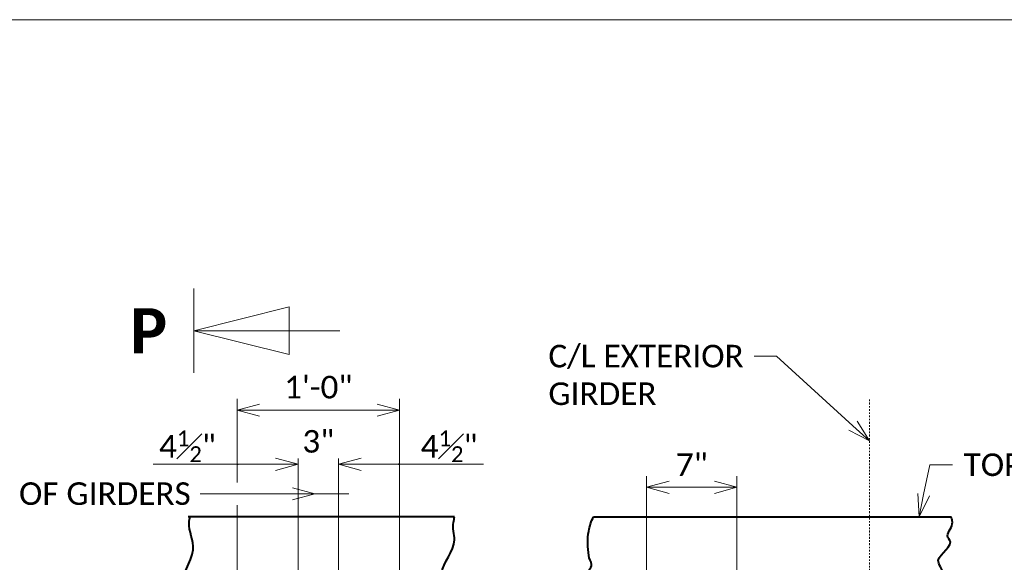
# Model space of a CAD drawing. Extents: x -241 to 956, y -254 to 252.
# Tile 12 of 14: x 223 to 288, y 216 to 252. Entities that reach past the tile are written whole.
import ezdxf
from ezdxf import colors
from ezdxf.entities.mleader import LeaderData, LeaderLine
from ezdxf.enums import TextEntityAlignment as Align
from ezdxf.math import Vec2, Vec3

# ---------------------------------------------------------------- set-up
doc = ezdxf.new("R2010")
doc.units = 0
doc.header["$MEASUREMENT"] = 0
doc.linetypes.add('Wisdot4', pattern=[0.28125, 0.125, -0.0625, 0.03125, -0.0625])
for name, color, linetype, lineweight in [('B_ANNO', 7, 'Continuous', 18), ('B_ANNO_DIM', 7, 'Continuous', 18), ('B_ANNO_SYMB', 7, 'Continuous', 18), ('B_ANNO_TEXT', 7, 'Continuous', 18), ('B_CNTR', 1, 'Wisdot4', 18), ('B_CONC_DECK', 1, 'Continuous', 40)]:
    doc.layers.add(name, color=color, linetype=linetype, lineweight=lineweight)
doc.layers.add('B_ANNO_NOPLOT', color=47, linetype='Continuous', lineweight=18, plot=False)
doc.styles.add('Annotative', font='calibri.ttf', dxfattribs={"height": 0.0625})
doc.styles.add('Title', font='calibrib.ttf', dxfattribs={"height": 0.125})
doc.dimstyles.new('Annotative', dxfattribs={"dimscale": 0, "dimtxt": 0.0625, "dimasz": 0.0625, "dimexe": 0.03125, "dimexo": 0.03125, "dimgap": 0.03125, "dimtad": 1, "dimdec": 3, "dimzin": 3, "dimdsep": 46, "dimlunit": 4, "dimtxsty": 'Annotative', "dimblk": 'OPEN30', "dimcen": 0.03125, "dimclrd": 256, "dimclre": 256, "dimclrt": 256, "dimaunit": 1, "dimadec": 0, "dimazin": 0, "dimtfac": 0.75, "dimtdec": 3, "dimtofl": 0, "dimtmove": 0, "dimatfit": 3, "dimldrblk": 'OPEN30', "dimfxl": 1, "dimtfill": 1, "dimfrac": 1, "dimtolj": 1, "dimtzin": 0, "dimlwd": -1, "dimlwe": -1, "dimarcsym": 0})

# ---------------------------------------------------------------- blocks, each defined once
blk = doc.blocks.new('*U5')
at = {"layer": 'B_ANNO', "lineweight": 13}
for p, q in [((1.5, -1.403999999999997), (1.500000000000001, 1.404000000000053)), ((1.5, 2.82380124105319e-14), (4.664999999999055, 0.7912500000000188)), ((4.664999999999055, 0.7912500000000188), (4.664999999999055, -0.7912500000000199)), ((6.352999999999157, 2.76436913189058e-14), (1.5, 2.82380124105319e-14)), ((4.664999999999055, -0.7912500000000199), (1.5, 2.82380124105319e-14))]:
    blk.add_line(p, q, dxfattribs=at)
at = {"style": 'Title'}
blk.add_attdef('A', text='', height=1.5, dxfattribs=at).set_placement((2.220446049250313e-16, 2.842170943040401e-14), align=Align.MIDDLE_CENTER)
blk = doc.blocks.new('_Open30')
at = {"color": 0, "linetype": 'ByBlock', "lineweight": -2}
for p, q in [((-1, 0.26794919), (0, 0)), ((0, 0), (-1, -0.26794919)), ((0, 0), (-1, 0))]:
    blk.add_line(p, q, dxfattribs=at)
blk = doc.blocks.new('*D497')
at = {"layer": 'B_ANNO_DIM', "transparency": 16777216}
for p, q in [((264.2281610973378, 214.5176378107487), (264.2281610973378, 221.661799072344)), ((270.2360360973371, 212.5089858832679), (270.2360360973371, 221.661799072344)), ((265.7281610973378, 220.911799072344), (268.7360360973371, 220.911799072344))]:
    blk.add_line(p, q, dxfattribs=at)
at = {"layer": 'Defpoints', "color": 0, "transparency": 16777216}
for p in [(270.2360360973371, 220.911799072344), (264.2281610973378, 213.7676378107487), (270.2360360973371, 211.7589858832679)]:
    blk.add_point(p, dxfattribs=at)
at = {"layer": 'B_ANNO_DIM', "transparency": 16777216, "xscale": 1.5, "yscale": 1.5, "zscale": 1.5, "rotation": 180}
blk.add_blockref('_Open30', (264.2281610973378, 220.911799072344), dxfattribs=at)
at = {"layer": 'B_ANNO_DIM', "transparency": 16777216, "xscale": 1.5, "yscale": 1.5, "zscale": 1.5}
blk.add_blockref('_Open30', (270.2360360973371, 220.911799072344), dxfattribs=at)
at = {"layer": 'B_ANNO_DIM', "transparency": 16777216, "insert": (267.2320985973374, 222.4152606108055), "char_height": 1.5, "attachment_point": 5, "style": 'Annotative', "bg_fill": 3, "box_fill_scale": 1.25, "bg_fill_color": 256, "bg_fill_true_color": 13158600, "bg_fill_transparency": 0}
blk.add_mtext('\\A1;7"', dxfattribs=at)
blk = doc.blocks.new('*D503')
at = {"layer": 'B_ANNO_DIM'}
for p, q in [((237.017036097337, 221.2314212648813), (237.017036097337, 226.7949858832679)), ((247.8170360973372, 212.5221108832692), (247.8170360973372, 226.7949858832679)), ((238.517036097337, 226.0449858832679), (246.3170360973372, 226.0449858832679)), ((237.017036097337, 213.2192358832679), (237.017036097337, 219.7314212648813))]:
    blk.add_line(p, q, dxfattribs=at)
at = {"layer": 'Defpoints', "color": 0}
for p in [(247.8170360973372, 226.0449858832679), (237.017036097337, 212.4692358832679), (247.8170360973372, 211.7721108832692)]:
    blk.add_point(p, dxfattribs=at)
at = {"layer": 'B_ANNO_DIM', "xscale": 1.5, "yscale": 1.5, "zscale": 1.5, "rotation": 180}
blk.add_blockref('_Open30', (237.017036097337, 226.0449858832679), dxfattribs=at)
at = {"layer": 'B_ANNO_DIM', "xscale": 1.5, "yscale": 1.5, "zscale": 1.5}
blk.add_blockref('_Open30', (247.8170360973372, 226.0449858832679), dxfattribs=at)
at = {"layer": 'B_ANNO_DIM', "insert": (242.4170360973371, 227.5634474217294), "char_height": 1.5, "attachment_point": 5, "style": 'Annotative', "bg_fill": 3, "box_fill_scale": 1.25, "bg_fill_color": 256, "bg_fill_true_color": 13158600, "bg_fill_transparency": 0}
blk.add_mtext('\\A1;1\'-0"', dxfattribs=at)
blk = doc.blocks.new('*D501')
at = {"layer": 'B_ANNO_DIM', "transparency": 16777216}
for p, q in [((241.0670360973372, 212.5221108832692), (241.0670360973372, 223.190844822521)), ((243.767036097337, 212.5221108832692), (243.767036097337, 223.190844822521)), ((239.5670360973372, 222.440844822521), (238.0670360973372, 222.440844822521)), ((245.267036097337, 222.440844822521), (246.767036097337, 222.440844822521))]:
    blk.add_line(p, q, dxfattribs=at)
at = {"layer": 'Defpoints', "color": 0, "transparency": 16777216}
for p in [(243.767036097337, 222.440844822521), (241.0670360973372, 211.7721108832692), (243.767036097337, 211.7721108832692)]:
    blk.add_point(p, dxfattribs=at)
at = {"layer": 'B_ANNO_DIM', "transparency": 16777216, "xscale": 1.5, "yscale": 1.5, "zscale": 1.5}
blk.add_blockref('_Open30', (241.0670360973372, 222.440844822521), dxfattribs=at)
at = {"layer": 'B_ANNO_DIM', "transparency": 16777216, "xscale": 1.5, "yscale": 1.5, "zscale": 1.5, "rotation": 180}
blk.add_blockref('_Open30', (243.767036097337, 222.440844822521), dxfattribs=at)
at = {"layer": 'B_ANNO_DIM', "transparency": 16777216, "insert": (242.4170360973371, 223.9593063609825), "char_height": 1.5, "attachment_point": 5, "style": 'Annotative', "bg_fill": 3, "box_fill_scale": 1.25, "bg_fill_color": 256, "bg_fill_true_color": 13158600, "bg_fill_transparency": 0}
blk.add_mtext('\\A1;3"', dxfattribs=at)
blk = doc.blocks.new('*U386')
at = {"layer": 'B_ANNO_NOPLOT', "flags": 128}
blk.add_lwpolyline([(0, 0), (-1.005828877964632e-07, 252.0001260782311), (323.9278245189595, 252.0001261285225), (323.9278245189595, 238.8552806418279), (378.0001888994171, 238.8552806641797), (378.0001889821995, 40.49962555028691), (316.5709110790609, 40.49962553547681), (316.5709110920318, 1.229344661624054e-07)], close=True, dxfattribs=at)
blk = doc.blocks.new('*U366')
at = {"layer": 'B_ANNO_NOPLOT', "flags": 128}
blk.add_lwpolyline([(0, 0), (-1.005828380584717e-07, 252.000000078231), (323.9276625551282, 252.0000001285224), (323.9276625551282, 238.8551612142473), (377.999999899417, 238.855161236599), (377.9999999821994, 40.49960530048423), (316.5707527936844, 40.49960528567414), (316.5707528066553, 1.229344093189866e-07)], close=True, dxfattribs=at)
blk = doc.blocks.new('*U494')
at = {"layer": 'B_ANNO_NOPLOT', "flags": 128}
blk.add_lwpolyline([(0, 0), (-1.005828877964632e-07, 252.0001260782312), (323.9278245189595, 252.0001261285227), (323.9278245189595, 238.855280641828), (378.0001888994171, 238.8552806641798), (378.0001889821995, 40.49962555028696), (316.5709110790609, 40.49962553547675), (316.5709110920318, 1.229345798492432e-07)], close=True, dxfattribs=at)
at = {"layer": 'B_CNTR'}
blk.add_line((279.0492860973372, 178.8143904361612), (279.0492860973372, 226.8122768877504), dxfattribs=at)
at = {"layer": 'B_CONC_DECK'}
blk.add_line((251.4695360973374, 218.9589858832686), (233.7759110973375, 218.9589858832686), dxfattribs=at)
for points, knots in [([(232.3332860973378, 172.2628608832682), (232.7072961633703, 173.3580173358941), (233.0303443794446, 174.4600933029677), (233.3090360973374, 175.5808608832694), (233.4540313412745, 176.1639638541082), (233.5839274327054, 176.7469825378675), (233.6994110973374, 177.3373608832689), (233.8428878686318, 178.0708462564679), (233.9461704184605, 178.8071486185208), (234.0245360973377, 179.5491108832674), (234.1408704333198, 180.6505584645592), (234.1235590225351, 181.7695968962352), (234.0897860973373, 182.8671108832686), (234.0396930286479, 184.4949782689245), (233.3827395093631, 186.1187164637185), (233.4391610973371, 187.746235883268), (233.5000209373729, 189.5017797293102), (233.9877532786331, 191.2566621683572), (234.0897860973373, 193.0157358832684), (234.1786259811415, 194.5473597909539), (234.2028737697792, 196.0962395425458), (234.284786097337, 197.6346108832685), (234.3519991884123, 198.8969201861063), (234.943478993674, 200.1735038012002), (234.675161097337, 201.4078608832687), (234.4463327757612, 202.4605519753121), (234.1187415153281, 203.4910265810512), (233.829536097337, 204.5304858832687), (233.636219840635, 205.2253012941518), (233.4345185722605, 205.9108222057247), (233.2437860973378, 206.6121108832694), (233.0181674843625, 207.4416695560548), (232.8822278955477, 208.2997657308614), (232.9186610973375, 209.1493608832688), (232.9530582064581, 209.9514758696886), (233.0602835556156, 210.7539626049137), (233.1140360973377, 211.5564858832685), (233.1734751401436, 212.4439083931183), (233.1848200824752, 213.336893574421), (233.2437860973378, 214.2238608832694), (233.302833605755, 215.1120540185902), (233.9984356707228, 215.8806758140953), (234.0897860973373, 216.7607358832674), (234.1526482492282, 217.3663430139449), (233.7977061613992, 217.975943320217), (233.829536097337, 218.5824858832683), (233.8363808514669, 218.7129176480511), (233.8542820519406, 218.8429329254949), (233.894411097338, 218.9728608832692)], [0, 0, 0, 0, 0.07294632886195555, 0.07294632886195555, 0.07294632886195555, 0.1108981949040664, 0.1108981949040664, 0.1108981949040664, 0.1580495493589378, 0.1580495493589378, 0.1580495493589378, 0.2280460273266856, 0.2280460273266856, 0.2280460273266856, 0.3318670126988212, 0.3318670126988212, 0.3318670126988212, 0.4438547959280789, 0.4438547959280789, 0.4438547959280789, 0.541362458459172, 0.541362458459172, 0.541362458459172, 0.6213722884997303, 0.6213722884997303, 0.6213722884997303, 0.689606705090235, 0.689606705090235, 0.689606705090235, 0.7352172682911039, 0.7352172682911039, 0.7352172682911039, 0.7891702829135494, 0.7891702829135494, 0.7891702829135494, 0.840108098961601, 0.840108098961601, 0.840108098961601, 0.8964346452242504, 0.8964346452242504, 0.8964346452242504, 0.9528390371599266, 0.9528390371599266, 0.9528390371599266, 0.9916533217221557, 0.9916533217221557, 0.9916533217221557, 1, 1, 1, 1]), ([(250.2886610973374, 172.3809858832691), (250.2886610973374, 172.6886108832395), (250.2886610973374, 172.996235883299), (250.2886610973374, 173.3038608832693), (250.2886610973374, 173.6466913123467), (250.5534566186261, 173.9403306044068), (250.6137860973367, 174.2796108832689), (250.6483333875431, 174.4738975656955), (250.6739601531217, 174.6689222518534), (250.6786610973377, 174.8649858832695), (250.6921732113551, 175.428539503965), (250.6134645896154, 175.993073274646), (250.6137860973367, 176.556610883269), (250.6142336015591, 177.3409947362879), (250.8698391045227, 178.1218811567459), (250.874036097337, 178.898485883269), (250.8789102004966, 179.8003820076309), (250.0868866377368, 180.6053853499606), (250.0284110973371, 181.5009858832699), (249.9568516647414, 182.5969768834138), (250.4867901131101, 183.7171443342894), (250.4836610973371, 184.8186108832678), (250.4792500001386, 186.3713917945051), (249.3543234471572, 187.911829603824), (249.5079110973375, 189.4374858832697), (249.6309579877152, 190.6597668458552), (251.0145755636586, 191.5749794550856), (251.1991610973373, 192.820360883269), (251.3772201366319, 194.0217086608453), (251.4676646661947, 195.2606707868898), (251.3945360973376, 196.4634858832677), (251.3417873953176, 197.3310939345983), (251.0559428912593, 198.1986979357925), (251.0041610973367, 199.0659858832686), (250.9471307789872, 200.0211808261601), (251.4698999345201, 200.9764729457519), (251.4594110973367, 201.9283608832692), (251.450178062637, 202.7662816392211), (250.6611290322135, 203.5167197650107), (250.6137860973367, 204.3354858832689), (250.5514213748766, 205.4140443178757), (251.4206824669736, 206.5058454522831), (251.4594110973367, 207.5882358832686), (251.4978243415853, 208.6618118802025), (250.4699359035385, 209.7320044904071), (250.4836610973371, 210.7757358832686), (250.4932516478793, 211.505048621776), (251.8121021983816, 211.9777124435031), (251.8497860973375, 212.6623608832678), (251.895445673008, 213.4919129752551), (250.4925120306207, 214.3347242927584), (250.6137860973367, 215.1996108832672), (250.7155346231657, 215.9252477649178), (251.4250340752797, 216.6403533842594), (251.4594110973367, 217.4113608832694), (251.476439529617, 217.7932743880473), (251.3181536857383, 218.1990461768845), (251.3945360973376, 218.5824858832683), (251.4195360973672, 218.7079858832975), (251.4445360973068, 218.8334858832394), (251.4695360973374, 218.9589858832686)], [0, 0, 0, 0, 0.01895881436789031, 0.01895881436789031, 0.01895881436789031, 0.0400873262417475, 0.0400873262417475, 0.0400873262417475, 0.05218643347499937, 0.05218643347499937, 0.05218643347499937, 0.08696338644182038, 0.08696338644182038, 0.08696338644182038, 0.1353691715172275, 0.1353691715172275, 0.1353691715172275, 0.1915843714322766, 0.1915843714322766, 0.1915843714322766, 0.2603777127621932, 0.2603777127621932, 0.2603777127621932, 0.3573584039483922, 0.3573584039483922, 0.3573584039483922, 0.4350545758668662, 0.4350545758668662, 0.4350545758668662, 0.5100036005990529, 0.5100036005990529, 0.5100036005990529, 0.5640654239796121, 0.5640654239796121, 0.5640654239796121, 0.6236068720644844, 0.6236068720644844, 0.6236068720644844, 0.676019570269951, 0.676019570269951, 0.676019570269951, 0.7450626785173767, 0.7450626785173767, 0.7450626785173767, 0.8135435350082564, 0.8135435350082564, 0.8135435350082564, 0.8613948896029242, 0.8613948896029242, 0.8613948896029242, 0.9193738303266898, 0.9193738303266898, 0.9193738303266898, 0.9680179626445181, 0.9680179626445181, 0.9680179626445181, 0.9921135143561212, 0.9921135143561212, 0.9921135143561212, 1, 1, 1, 1]), ([(260.4162860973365, 211.7717358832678), (260.7132100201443, 212.0912657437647), (260.9041878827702, 212.5145911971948), (260.8385360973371, 212.8577358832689), (260.8089900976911, 213.0121650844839), (260.6383972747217, 213.152979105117), (260.5782860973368, 213.312985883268), (260.379328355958, 213.842581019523), (260.2162654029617, 214.4710703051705), (260.1882860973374, 215.0042358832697), (260.1742171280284, 215.2723301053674), (260.5991963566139, 215.5151282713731), (260.5782860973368, 215.7849858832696), (260.5634946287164, 215.9758773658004), (260.402603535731, 216.1701808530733), (260.3832860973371, 216.3707358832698), (260.3323958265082, 216.8990823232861), (260.2840477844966, 217.4636377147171), (260.3832860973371, 217.9971108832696), (260.4452915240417, 218.3304320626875), (260.5494319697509, 218.6487084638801), (260.7110360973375, 218.9589858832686)], [0, 0, 0, 0, 0.1541703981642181, 0.1541703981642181, 0.1541703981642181, 0.2235534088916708, 0.2235534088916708, 0.2235534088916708, 0.4531993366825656, 0.4531993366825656, 0.4531993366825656, 0.5686733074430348, 0.5686733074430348, 0.5686733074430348, 0.6503571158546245, 0.6503571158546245, 0.6503571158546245, 0.865546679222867, 0.865546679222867, 0.865546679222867, 1, 1, 1, 1]), ([(285.0699110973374, 172.3809858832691), (284.9799513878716, 172.7123152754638), (284.940773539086, 173.0451765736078), (284.9424110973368, 173.3766108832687), (284.9445570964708, 173.8109513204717), (285.0400477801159, 174.2462511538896), (285.1374110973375, 174.6774858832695), (285.2063497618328, 174.9828241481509), (285.5428717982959, 175.2342645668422), (285.5277860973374, 175.5231108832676), (285.5177867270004, 175.7145690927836), (285.4197781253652, 175.9153395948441), (285.3327860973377, 176.1088608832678), (285.1769533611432, 176.4555242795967), (285.0040922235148, 176.7635259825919), (284.8122860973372, 177.0846108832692), (284.7558835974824, 177.1790290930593), (284.5670281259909, 177.2360789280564), (284.5520360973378, 177.2796108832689), (284.5498867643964, 177.2858518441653), (284.5555497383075, 177.2180404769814), (284.5554110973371, 177.2331108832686), (284.5372715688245, 179.2048944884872), (284.2791410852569, 181.3442669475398), (284.3570360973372, 183.3298608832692), (284.4021766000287, 184.4805213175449), (284.8130131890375, 185.7119412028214), (285.1374110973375, 186.7776108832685), (285.5143452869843, 188.0158658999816), (286.9149920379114, 189.1697912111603), (287.1541610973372, 190.3558608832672), (287.2951267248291, 191.0549272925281), (285.9086738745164, 191.6475608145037), (285.9181610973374, 192.4374858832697), (285.928387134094, 193.2889260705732), (286.1340574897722, 194.1708734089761), (286.1135360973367, 195.0396108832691), (286.0802465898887, 196.4488643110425), (286.054322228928, 197.8592271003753), (285.9181610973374, 199.2681108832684), (285.7905112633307, 200.5889267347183), (285.4987876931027, 201.8844147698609), (285.2026610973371, 203.1714858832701), (284.9610601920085, 204.2215690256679), (284.1118328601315, 205.0923797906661), (283.9666610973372, 206.1639858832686), (283.8892118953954, 206.7356882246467), (284.14798775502, 207.3087585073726), (284.1470360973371, 207.8818608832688), (284.1459351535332, 208.5448656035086), (283.9835330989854, 209.2087896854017), (283.9666610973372, 209.8719858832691), (283.9614486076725, 210.0768758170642), (284.1636018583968, 210.2696634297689), (284.1616610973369, 210.4577358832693), (284.1607941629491, 210.5417474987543), (283.9663600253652, 210.5631981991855), (283.9666610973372, 210.6527358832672), (283.9670931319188, 210.7812213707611), (284.03537049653, 210.9115188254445), (284.0315360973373, 211.043110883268), (284.0245838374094, 211.2817042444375), (283.9621468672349, 211.5209806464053), (283.983161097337, 211.7589858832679), (283.9965694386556, 211.9108475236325), (284.0139012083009, 212.0625040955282), (284.0315360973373, 212.2142358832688), (284.0694545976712, 212.5404892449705), (284.1157203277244, 212.8660855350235), (284.1616610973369, 213.1899858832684), (284.2119186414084, 213.5443211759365), (284.7458729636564, 213.855907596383), (284.6172860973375, 214.1657358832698), (284.5159992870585, 214.4097850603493), (284.3040652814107, 214.6324838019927), (284.1616610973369, 214.8812358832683), (283.9759484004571, 215.2056394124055), (283.7911607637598, 215.5331578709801), (283.6411610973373, 215.8573608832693), (283.4201222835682, 216.3351049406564), (284.4373592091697, 216.8105607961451), (284.4219110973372, 217.288360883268), (284.4177758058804, 217.4162627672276), (284.2221556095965, 217.5459523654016), (284.2269110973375, 217.6787358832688), (284.2374510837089, 217.9730351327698), (284.567868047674, 218.284445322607), (284.5520360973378, 218.5896108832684), (284.5457918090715, 218.7099713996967), (284.5266687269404, 218.8384160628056), (284.4567860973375, 218.9589858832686)], [0, 0, 0, 0, 0.02041059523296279, 0.02041059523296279, 0.02041059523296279, 0.04715842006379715, 0.04715842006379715, 0.04715842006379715, 0.06609737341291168, 0.06609737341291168, 0.06609737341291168, 0.0786508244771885, 0.0786508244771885, 0.0786508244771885, 0.1011383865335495, 0.1011383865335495, 0.1011383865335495, 0.107751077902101, 0.107751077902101, 0.107751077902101, 0.1086991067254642, 0.1086991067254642, 0.1086991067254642, 0.2327374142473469, 0.2327374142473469, 0.2327374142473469, 0.3046181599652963, 0.3046181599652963, 0.3046181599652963, 0.3881400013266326, 0.3881400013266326, 0.3881400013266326, 0.4373675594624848, 0.4373675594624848, 0.4373675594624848, 0.490428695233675, 0.490428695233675, 0.490428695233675, 0.5765037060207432, 0.5765037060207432, 0.5765037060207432, 0.6571982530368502, 0.6571982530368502, 0.6571982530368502, 0.7230345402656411, 0.7230345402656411, 0.7230345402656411, 0.7581582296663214, 0.7581582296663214, 0.7581582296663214, 0.7987917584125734, 0.7987917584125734, 0.7987917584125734, 0.8113452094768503, 0.8113452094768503, 0.8113452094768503, 0.8169528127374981, 0.8169528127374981, 0.8169528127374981, 0.8249996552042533, 0.8249996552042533, 0.8249996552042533, 0.839589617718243, 0.839589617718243, 0.839589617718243, 0.8488988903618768, 0.8488988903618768, 0.8488988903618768, 0.8689156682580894, 0.8689156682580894, 0.8689156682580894, 0.8908133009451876, 0.8908133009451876, 0.8908133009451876, 0.90806188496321, 0.90806188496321, 0.90806188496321, 0.93055617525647, 0.93055617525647, 0.93055617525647, 0.9637036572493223, 0.9637036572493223, 0.9637036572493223, 0.9725768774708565, 0.9725768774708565, 0.9725768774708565, 0.9922433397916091, 0.9922433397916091, 0.9922433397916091, 1, 1, 1, 1])]:
    blk.add_open_spline(points, degree=3, knots=knots, dxfattribs=at)
at = {"layer": 'B_ANNO_SYMB', "xscale": 2, "yscale": 2, "zscale": 2}
blk.add_blockref('*U5', (231.1385589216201, 231.3194976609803), dxfattribs=at).add_auto_attribs({'A': 'P'})
at = {"layer": 'B_ANNO_DIM', "style": 'Annotative'}
for tag, p in [('BN10', (256.38492441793, 212.9797274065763)), ('BN12', (256.38492441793, 209.5003033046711))]:
    blk.add_attdef(tag, p, '', height=1.5, dxfattribs=at)
at = {"layer": 'B_ANNO_TEXT', "char_height": 1.50000075, "width": 75.98590060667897, "line_spacing_factor": 0.99999950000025, "style": 'Annotative'}
for insert, attachment_point in [((231.8343301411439, 224.6883875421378), 1), ((252.9997420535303, 224.6883875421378), 3)]:
    blk.add_mtext('\\A1;4{\\H0.7x;\\S1#2;}"', dxfattribs=dict(at, insert=insert, attachment_point=attachment_point))
at = {"layer": 'B_ANNO_TEXT', "style": 'Annotative'}
blk.add_attdef('BN11', text='', height=1.5, rotation=90, dxfattribs=at).set_placement((252.9908070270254, 189.6537361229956), align=Align.TOP_CENTER)
at = {"layer": 'B_ANNO_DIM'}
ml = blk.add_multileader_mtext('Standard', dxfattribs=at)
ml.set_content('TOP OF SLAB', color=256, style='Annotative')
ml.set_leader_properties(color=256, linetype='ByLayer', lineweight=-1)
ml.set_arrow_properties(name='OPEN30')
ml.build(insert=Vec2(0, 0))
ml.multileader.update_dxf_attribs({"dogleg_length": 0.0625, "arrow_head_size": 1.5, "scale": 24})
ctx = ml.context
ctx.base_point, ctx.scale, ctx.char_height, ctx.arrow_head_size, ctx.landing_gap_size, ctx.plane_origin = Vec3(284.5500578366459, 222.401759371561), 24, 1.5, 1.5, 0.75, Vec3(275.5061719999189, 217.5661392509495)
notes = []
notes.append((ctx, [(0, (1, 1, 0), (283.0500578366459, 222.401759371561), (1, 0), 1.5, [(0, [(282.334939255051, 218.9589858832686), (283.0500578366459, 222.401759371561)], 0, [])])]))
ctx.mtext.insert, ctx.mtext.flow_direction = Vec3(285.3000578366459, 223.1627209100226), 5
for ctx, leaders in notes:
    for number, flags, end, landing, length, lines in leaders:
        leader = LeaderData()
        leader.index, (leader.has_last_leader_line, leader.has_dogleg_vector, leader.attachment_direction) = number, flags
        leader.last_leader_point, leader.dogleg_vector, leader.dogleg_length = Vec3(end), Vec3(landing), length
        for number, points, colour, breaks in lines:
            line = LeaderLine()
            line.index, line.vertices, line.color, line.breaks = number, Vec3.list(points), colors.encode_raw_color(colour), breaks
            leader.lines.append(line)
        ctx.leaders.append(leader)
for base, p1, p2, text, picture, middle in [((247.8170360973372, 226.0449858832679), (237.017036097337, 212.4692358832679), (247.8170360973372, 211.7721108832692), '1\'-0"', '*D503', (242.4170360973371, 227.5634474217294)), ((270.2360360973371, 220.911799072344), (264.2281610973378, 213.7676378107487), (270.2360360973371, 211.7589858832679), '7"', '*D497', (267.2320985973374, 222.4152606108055))]:
    dim = blk.add_linear_dim(base=base, p1=p1, p2=p2, text=text, dimstyle='Annotative', dxfattribs=at)
    dim.commit()
    dim.dimension.update_dxf_attribs({"geometry": picture, "text_midpoint": middle})
for p, q in [((237.017036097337, 222.440844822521), (231.4441035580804, 222.440844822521)), ((247.8170360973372, 222.440844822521), (253.3899686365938, 222.440844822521))]:
    blk.add_line(p, q, dxfattribs=at)
at = {"layer": 'B_CONC_DECK'}
blk.add_line((260.7110360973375, 218.9589858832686), (284.4567860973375, 218.9589858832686), dxfattribs=at)
at = {"layer": 'B_ANNO_DIM'}
ml = blk.add_multileader_mtext('Standard', dxfattribs=at)
ml.set_content('C/L EXTERIOR\\PGIRDER', color=256, style='Annotative')
ml.set_leader_properties(color=256, linetype='ByLayer', lineweight=-1)
ml.set_arrow_properties(name='OPEN30')
ml.build(insert=Vec2(0, 0))
ml.multileader.update_dxf_attribs({"dogleg_length": 0.0625, "arrow_head_size": 1.5, "scale": 24})
ctx = ml.context
ctx.base_point, ctx.scale, ctx.char_height, ctx.arrow_head_size, ctx.landing_gap_size, ctx.plane_origin = Vec3(256.9559290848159, 229.6241159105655), 24, 1.5, 1.5, 0.75, Vec3(279.0492860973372, 223.9935481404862)
notes = []
notes.append((ctx, [(0, (1, 1, 0), (272.8674675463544, 229.6241159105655), (-1, 0), 1.5, [(0, [(279.0492860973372, 223.9935481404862)], 0, [])])]))
ctx.mtext.insert, ctx.mtext.flow_direction = Vec3(257.7059290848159, 230.3845005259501), 5
ml = blk.add_multileader_mtext('Standard', dxfattribs=at)
ml.set_content('END OF GIRDERS', color=256, style='Annotative')
ml.set_leader_properties(color=256, linetype='ByLayer', lineweight=-1)
ml.set_arrow_properties(name='OPEN30')
ml.build(insert=Vec2(0, 0))
ml.multileader.update_dxf_attribs({"dogleg_length": 0.0625, "arrow_head_size": 1.5, "scale": 24})
ctx = ml.context
ctx.base_point, ctx.scale, ctx.char_height, ctx.arrow_head_size, ctx.landing_gap_size, ctx.plane_origin = Vec3(217.1621370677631, 220.4814212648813), 24, 1.5, 1.5, 0.75, Vec3(243.6198690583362, 215.6458011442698)
notes.append((ctx, [(0, (1, 1, 0), (236.0759832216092, 220.4814212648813), (-1, 0), 1.5, [(1, [(242.1920360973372, 220.4814212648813), (236.0759832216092, 220.4814212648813), (244.4420360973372, 220.4814212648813)], 0, [])])]))
ctx.mtext.insert, ctx.mtext.flow_direction = Vec3(217.9121370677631, 221.2423828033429), 5
for ctx, leaders in notes:
    for number, flags, end, landing, length, lines in leaders:
        leader = LeaderData()
        leader.index, (leader.has_last_leader_line, leader.has_dogleg_vector, leader.attachment_direction) = number, flags
        leader.last_leader_point, leader.dogleg_vector, leader.dogleg_length = Vec3(end), Vec3(landing), length
        for number, points, colour, breaks in lines:
            line = LeaderLine()
            line.index, line.vertices, line.color, line.breaks = number, Vec3.list(points), colors.encode_raw_color(colour), breaks
            leader.lines.append(line)
        ctx.leaders.append(leader)
dim = blk.add_linear_dim(base=(243.767036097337, 222.440844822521), p1=(241.0670360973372, 211.7721108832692), p2=(243.767036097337, 211.7721108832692), text='3"', dimstyle='Annotative', dxfattribs=at)
dim.commit()
dim.dimension.update_dxf_attribs({"geometry": '*D501', "text_midpoint": (242.4170360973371, 222.440844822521), "dimtype": 160})
for points in [[(237.017036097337, 222.440844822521), (240.3650360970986, 222.440844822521)], [(247.8170360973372, 222.440844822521), (244.4690360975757, 222.440844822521)]]:
    blk.add_leader(points, dimstyle='Annotative', override={"dimscale": 0, "dimgap": 0.03125, "dimtad": 0}, dxfattribs=at)

msp = doc.modelspace()

# ---------------------------------------------------------------- block references
msp.add_blockref('*U494', (0, 0))

# ---------------------------------------------------------------- next in the draw order: block references
msp.add_blockref('*U386', (0, 0))

# ---------------------------------------------------------------- next in the draw order: block references
msp.add_blockref('*U366', (0, 0))

doc.saveas('drawing.dxf')
